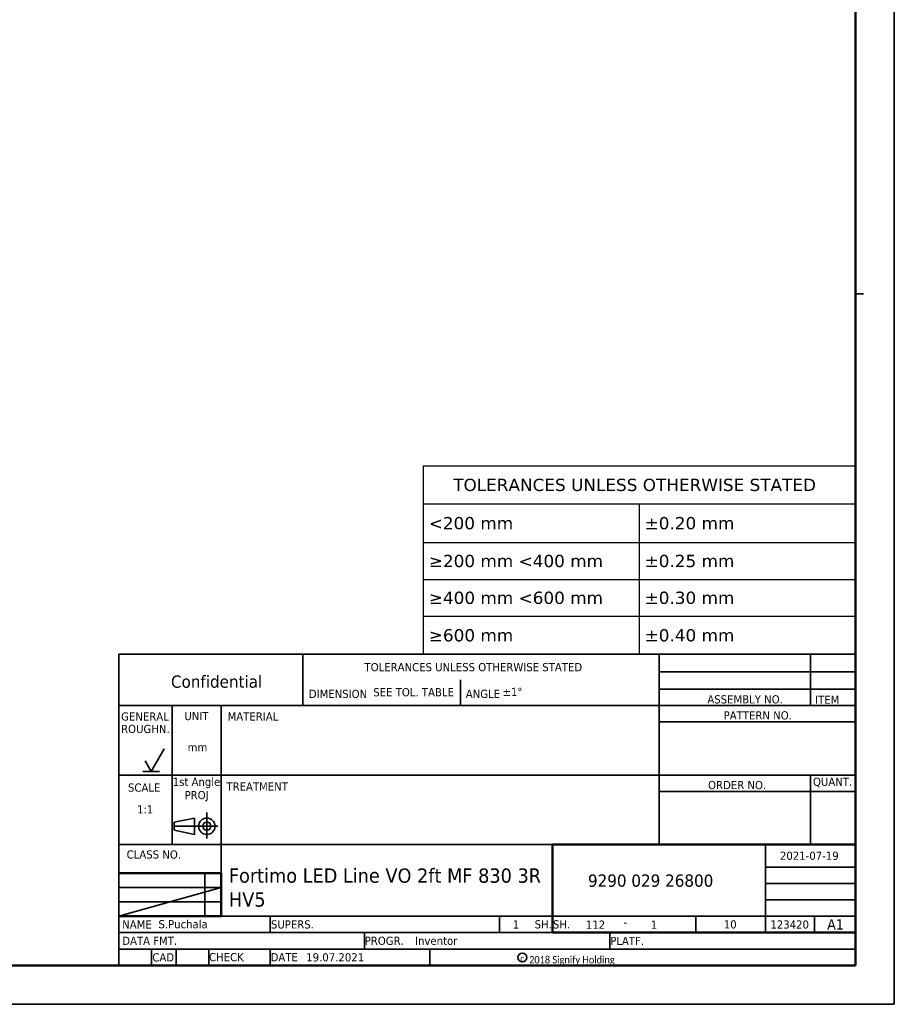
# Model space of a CAD drawing. Header units: millimetres. Extents: x 0 to 841, y 0 to 590.
# Tile 22 of 26: x 627 to 841, y 0 to 241. Entities that reach past the tile are written whole.
import ezdxf
from ezdxf.enums import TextEntityAlignment as Align

# ---------------------------------------------------------------- set-up
doc = ezdxf.new("R2010")
doc.units = ezdxf.units.MM
doc.layers.get('0').update_dxf_attribs({"lineweight": 25})
doc.layers.add('Sketch Geometry(ISO)', color=7, linetype='Continuous', lineweight=50)
doc.layers.add('Symbols(ISO)', color=7, linetype='Continuous', lineweight=25)
doc.styles.add('LG.Philips.Title', font='verdana.ttf', dxfattribs={"width": 0.9})
doc.styles.add('Philips-tekst', font='verdana.ttf')
doc.styles.add('Text Style43', font='verdana.ttf', dxfattribs={"width": 0.9})
doc.styles.add('Text Style45', font='verdana.ttf', dxfattribs={"width": 0.9})
doc.styles.add('Text Style46', font='verdana.ttf', dxfattribs={"width": 0.9})
doc.styles.add('Text Style49', font='verdana.ttf', dxfattribs={"width": 0.9})
doc.styles.add('Text Style50', font='verdana.ttf', dxfattribs={"width": 0.9})

# ---------------------------------------------------------------- blocks, each defined once
blk = doc.blocks.new('Title Blocks Philips Lighting Electronics')
at = {"layer": 'Sketch Geometry(ISO)', "color": 7, "linetype": 'Continuous', "lineweight": 35}
for p, q in [((20, 86), (200, 86)), ((20, 86), (20, 10)), ((65, 73.5), (65, 86)), ((152, 73.5), (152, 86)), ((189, 86), (189, 73.5)), ((103.5, 79.75), (103.5, 73.5)), ((152, 81.75), (200, 81.75)), ((152, 77.5), (200, 77.5)), ((20, 73.5), (200, 73.5)), ((33, 39.5), (33, 73.5)), ((45, 73.5), (45, 32.51)), ((152, 73.5), (152, 39.5)), ((152, 69.5), (200, 69.5)), ((27.9, 57.4), (31.08, 62.9)), ((26.4, 60), (27.9, 57.4)), ((20, 56.5), (200, 56.5)), ((29.9, 57.4), (25.9, 57.4)), ((189, 56.5), (189, 39.5)), ((152, 52.5), (200, 52.5)), ((33.5, 45), (38.5, 46)), ((38.5, 46), (38.5, 42)), ((41.5, 40.97), (41.5, 47.37)), ((33.5, 43), (33.5, 45)), ((33.54, 44), (44.22, 44)), ((38.5, 42), (33.5, 43)), ((20, 39.5), (126, 39.5)), ((178, 18), (178, 39.5)), ((178, 34), (200, 34)), ((41, 22), (41, 32.51)), ((45, 29), (20, 29)), ((20, 22), (45, 29)), ((178, 30), (200, 30)), ((20, 25.5), (45, 25.5)), ((178, 26), (200, 26)), ((45, 22), (200, 22)), ((57, 18), (57, 22)), ((113, 18), (113, 22)), ((161, 22), (161, 18)), ((190, 18), (190, 22)), ((20, 18), (126, 18)), ((80, 14), (80, 18)), ((140, 14), (140, 18)), ((20, 14), (200, 14)), ((28, 10), (28, 14)), ((34, 14), (34, 10)), ((42, 10), (42, 14)), ((57, 10), (57, 14)), ((96, 14), (96, 10)), ((20, 10), (200, 10))]:
    blk.add_line(p, q, dxfattribs=at)
at = {"layer": 'Sketch Geometry(ISO)', "color": 1, "linetype": 'Continuous', "lineweight": 50, "true_color": 0xff0000}
for p, q in [((126, 39.5), (200, 39.5)), ((126, 39.5), (126, 18)), ((45, 32.51), (20, 32.51)), ((45, 32.51), (45, 22)), ((45, 22), (20, 22)), ((126, 18), (200, 18))]:
    blk.add_line(p, q, dxfattribs=at)
at = {"layer": 'Sketch Geometry(ISO)', "color": 7, "linetype": 'Continuous', "lineweight": 35}
for centre, radius in [((41.5, 44), 2), ((41.5, 44), 1), ((118.59, 11.93), 1.08)]:
    blk.add_circle(centre, radius, dxfattribs=at)
at = {"layer": 'Symbols(ISO)', "color": 7, "attachment_point": 7, "style": 'LG.Philips.Title'}
for s, insert, char_height in [('\\fVerdana|b0|i0;\\H2.0000;TOLERANCES UNLESS OTHERWISE STATED', (80.03, 81.82), 2), ('\\fVerdana|b0|i0;\\H3.0000;Confidential', (32.74, 77.77), 3), ('\\fVerdana|b0|i0;\\H2.0000;DIMENSION', (66.42, 75.29), 2), ('\\fVerdana|b0|i0;\\H2.0000;ANGLE', (104.78, 75.29), 2), ('\\fVerdana|b0|i0;\\H2.0000;ASSEMBLY NO.', (163.81, 73.95), 2), ('\\fVerdana|b0|i0;\\H2.0000;PATTERN NO.', (167.8, 70.04), 2), ('\\fVerdana|b0|i0;\\H2.0000;ITEM', (190.13, 73.91), 2), ('\\fVerdana|b0|i0;\\H2.0000;GENERAL', (20.55, 69.76), 2), ('\\fVerdana|b0|i0;\\H2.0000;UNIT', (36.01, 69.87), 2), ('\\fVerdana|b0|i0;\\H2.0000;MATERIAL', (46.58, 69.81), 2), ('\\fVerdana|b0|i0;\\H2.0000;ROUGHN.', (20.55, 66.72), 2), ('\\fVerdana|b0|i0;\\H2.0000;mm', (36.81, 62.27), 2), ('\\fVerdana|b0|i0;\\H2.0000;ORDER NO.', (163.99, 53.02), 2), ('\\fVerdana|b0|i0;\\H2.0000;QUANT.', (189.62, 53.51), 2), ('\\fVerdana|b0|i0;\\H2.0000;SCALE', (22.23, 52.4), 2), ('\\fVerdana|b0|i0;\\H2.0000;TREATMENT', (46.29, 52.69), 2), ('\\fVerdana|b0|i0;\\H2.0000;CLASS NO.', (21.91, 36.06), 2), ('\\fVerdana|b0|i0;\\H1.4400;c', (118.11, 10.95), 1.44)]:
    blk.add_mtext(s, dxfattribs=dict(at, insert=insert, char_height=char_height))
at = {"layer": 'Symbols(ISO)', "color": 7, "char_height": 2, "style": 'LG.Philips.Title'}
for s, insert, width, attachment_point in [('\\fVerdana|b0|i0;\\H2.0000;1st Angle', (38.98, 54.56), 11.6539, 5), ('\\fVerdana|b0|i0;\\H2.0000;PROJ', (39, 51.33), 11.7551, 5), ('\\fVerdana|b0|i0;\\H2.0000; NAME', (20.03, 20.01), 9.4041, 4), ('\\fVerdana|b0|i0;\\H2.0000;SUPERS.', (57.17, 20), 12.7484, 4), ('\\fVerdana|b0|i0;\\H2.0000;SH.', (125.83, 20.02), 12.7097, 6), ('\\fVerdana|b0|i0;\\H2.0000;SH.', (126.07, 20.01), 7.1247, 4), ('\\fVerdana|b0|i0;\\H2.0000;-', (143.78, 20.57), 5.9191, 5), ('\\fVerdana|b0|i0;\\H2.0000; DATA FMT.', (20.05, 16.02), 15.4136, 4), ('\\fVerdana|b0|i0;\\H2.0000;PROGR.', (80.08, 16), 13.2731, 4), ('\\fVerdana|b0|i0;\\H2.0000;PLATF.', (140.08, 15.98), 11.5583, 4), ('\\fVerdana|b0|i0;\\H2.0000;CAD', (28.19, 11.95), 5.6052, 4), ('\\fVerdana|b0|i0;\\H2.0000;CHECK', (42.04, 12.01), 8.591, 4), ('\\fVerdana|b0|i0;\\H2.0000;DATE', (57.08, 12), 8.7919, 4)]:
    blk.add_mtext(s, dxfattribs=dict(at, insert=insert, width=width, attachment_point=attachment_point))
at = {"layer": 'Symbols(ISO)', "color": 7, "insert": (120.27, 10), "char_height": 1.8, "attachment_point": 7, "line_spacing_factor": 3.333333, "style": 'LG.Philips.Title'}
blk.add_mtext('\\fCalibri|b0|i0;\\H1.8000;2018 Signify Holding', dxfattribs=at)
at = {"layer": 'Symbols(ISO)', "color": 7, "style": 'Text Style43', "width": 0.9}
for tag, p in [('<F3_ASSEMBLY_REFERENCE_ITEM_2>', (170.5, 83.89)), ('<F3_ASSEMBLY_REFERENCE_CODE_2>', (194.41, 83.85)), ('<F3_ASSEMBLY_REFERENCE_ITEM_1>', (170.47, 79.68)), ('<F3_ASSEMBLY_REFERENCE_CODE_1>', (194.42, 79.62)), ('<F3_ROUGHNESS>', (26.51, 64.47)), ('<F3_PATTERN_NO>', (175.63, 63.29)), ('<F3_REVISION_DATE_2>', (188.97, 31.99)), ('<F3_REVISION_DATE_3>', (188.97, 27.67)), ('<F3_REVISION_DATE_4>', (188.83, 23.89)), ('<F3_CAD_INDICATION>', (24.05, 11.94))]:
    blk.add_attdef(tag, text='', height=2, dxfattribs=at).set_placement(p, align=Align.MIDDLE_CENTER)
at = {"layer": 'Symbols(ISO)', "color": 7, "width": 0.9}
for tag, p, height, style in [('<F3_LINEAR_TOLERANCE_UP>_001', (82.18, 75.73), 2, 'Text Style43'), ('<F3_ANGLE_TOLERANCE_UP>_001', (113.75, 75.81), 2, 'Text Style43'), ('<F3_SCALE>_001', (24.44, 47.11), 2, 'Text Style43'), ('<F3_REVISION_DATE_1>_001', (181.55, 35.79), 2, 'Text Style43'), ('DESCRIPTION_001', (46.9, 30.19), 3.5, 'Text Style50'), ('STOCK_NUMBER_001', (134.64, 29.22), 3, 'Text Style45'), ('DESCRIPTION_002', (46.9, 24.35), 3.5, 'Text Style50'), ('DESIGNER_001', (29.68, 19.07), 2, 'Text Style43'), ('Number_of_sheets_001', (116.29, 18.98), 2, 'Text Style43'), ('<F3_TITLE_BLOCK_TYPE>_001', (134.13, 18.95), 2, 'Text Style43'), ('Sheet_number_001', (149.99, 18.95), 2, 'Text Style43'), ('<F3_LANGUAGE_NO>_001', (167.83, 19.03), 2, 'Text Style43'), ('<COST_CENTER>_001', (179.21, 19), 2, 'Text Style43'), ('Sheet_Size_001', (193.1, 18.75), 2.5, 'Text Style46'), ('<F3_PROGRAM>_001', (92.39, 15.01), 2, 'Text Style43'), ('CREATION_DATE_001', (65.8, 10.98), 2, 'Text Style43')]:
    blk.add_attdef(tag, p, '', height=height, dxfattribs=dict(at, style=style))
for tag, height, style, p in [('<F3_MATERIAL_DESCRIPTION_LINE_1>', 2, 'Text Style43', (50.92, 68.19)), ('<F3_MATERIAL_DESCRIPTION_LINE_2>', 2, 'Text Style43', (50.98, 64.52)), ('<F3_TREATMENT_DESCRIPTION_LINE_1>', 2, 'Text Style43', (51.18, 50.77)), ('<F3_TREATMENT_DESCRIPTION_LINE_2>', 2, 'Text Style43', (51.24, 46.96)), ('<F3_PRODUCT_DESCRIPTION_LINE_2>', 3.51, 'Text Style49', (47.47, 27.85))]:
    blk.add_attdef(tag, text='', height=height, dxfattribs=dict(at, style=style)).set_placement(p, align=Align.TOP_LEFT)
at = {"layer": 'Symbols(ISO)', "color": 7, "style": 'Text Style43', "width": 0.9}
for tag, p in [('<F3_SUPERSEEDS>', (71.01, 20.01)), ('<F3_DATA_FORMAT>', (35.88, 15.98)), ('<F3_PLATFORM>', (150.91, 15.97)), ('<F3_CHECK_NAME>', (51.65, 12))]:
    blk.add_attdef(tag, text='', height=2, dxfattribs=at).set_placement(p, align=Align.MIDDLE_LEFT)
blk = doc.blocks.new('Table1')
at = {"layer": 'Symbols(ISO)'}
for p, q in [((725.33, 132), (831, 132)), ((725.33, 132), (725.33, 122.77)), ((831, 132), (831, 122.77)), ((725.33, 122.77), (831, 122.77)), ((725.33, 122.77), (725.33, 113.29)), ((778.17, 122.77), (778.17, 113.29)), ((831, 122.77), (831, 113.29)), ((725.33, 113.29), (831, 113.29)), ((725.33, 113.29), (725.33, 86)), ((778.17, 113.29), (778.17, 86)), ((831, 113.29), (831, 86)), ((725.33, 104.3), (831, 104.3)), ((725.33, 95.31), (831, 95.31)), ((725.33, 86), (831, 86))]:
    blk.add_line(p, q, dxfattribs=at)
at = {"layer": 'Symbols(ISO)', "color": 7, "char_height": 3, "attachment_point": 7, "style": 'Philips-tekst'}
for s, insert in [('TOLERANCES UNLESS OTHERWISE STATED', (732.71, 125.82)), ('<200 mm', (726.73, 116.47)), ('±0.20 mm', (779.48, 116.47)), ('≥200 mm <400 mm', (726.75, 107.23)), ('±0.25 mm', (779.48, 107.23)), ('≥400 mm <600 mm', (726.75, 98.24)), ('±0.30 mm', (779.48, 98.24)), ('≥600 mm', (726.75, 89.09)), ('±0.40 mm', (779.48, 89.09))]:
    blk.add_mtext(s, dxfattribs=dict(at, insert=insert))
blk = doc.blocks.new('Borders A1')
at = {"layer": 'Sketch Geometry(ISO)', "color": 7, "linetype": 'Continuous', "lineweight": 35}
for p, q in [((840.5, 0.5), (840.5, 590.03)), ((833, 174), (831, 174)), ((0.5, 0.5), (840.5, 0.5))]:
    blk.add_line(p, q, dxfattribs=at)
at = {"layer": 'Sketch Geometry(ISO)', "color": 1, "linetype": 'Continuous', "lineweight": 50, "true_color": 0xff0000}
for p, q in [((831, 10), (831, 584)), ((20, 10), (831, 10))]:
    blk.add_line(p, q, dxfattribs=at)

msp = doc.modelspace()

# ---------------------------------------------------------------- block references
for name in ['Borders A1', 'Table1']:
    msp.add_blockref(name, (0, 0))
msp.add_blockref('Title Blocks Philips Lighting Electronics', (631, 0)).add_auto_attribs({'STOCK_NUMBER_001': '9290 029 26800', 'DESIGNER_001': 'S.Puchala', 'CREATION_DATE_001': '19.07.2021', 'Sheet_Size_001': 'A1', 'Sheet_number_001': '1', 'Number_of_sheets_001': '1', 'DESCRIPTION_001': 'Fortimo LED Line VO 2ft MF 830 3R', '<F3_TITLE_BLOCK_TYPE>_001': '112', '<F3_REVISION_DATE_1>_001': '2021-07-19', '<F3_SCALE>_001': '1:1', '<F3_LINEAR_TOLERANCE_UP>_001': 'SEE TOL. TABLE', '<F3_ANGLE_TOLERANCE_UP>_001': '±1°', '<F3_LANGUAGE_NO>_001': '10', '<COST_CENTER>_001': '123420', '<F3_PROGRAM>_001': 'Inventor', 'DESCRIPTION_002': 'HV5'})

doc.saveas('drawing.dxf')
